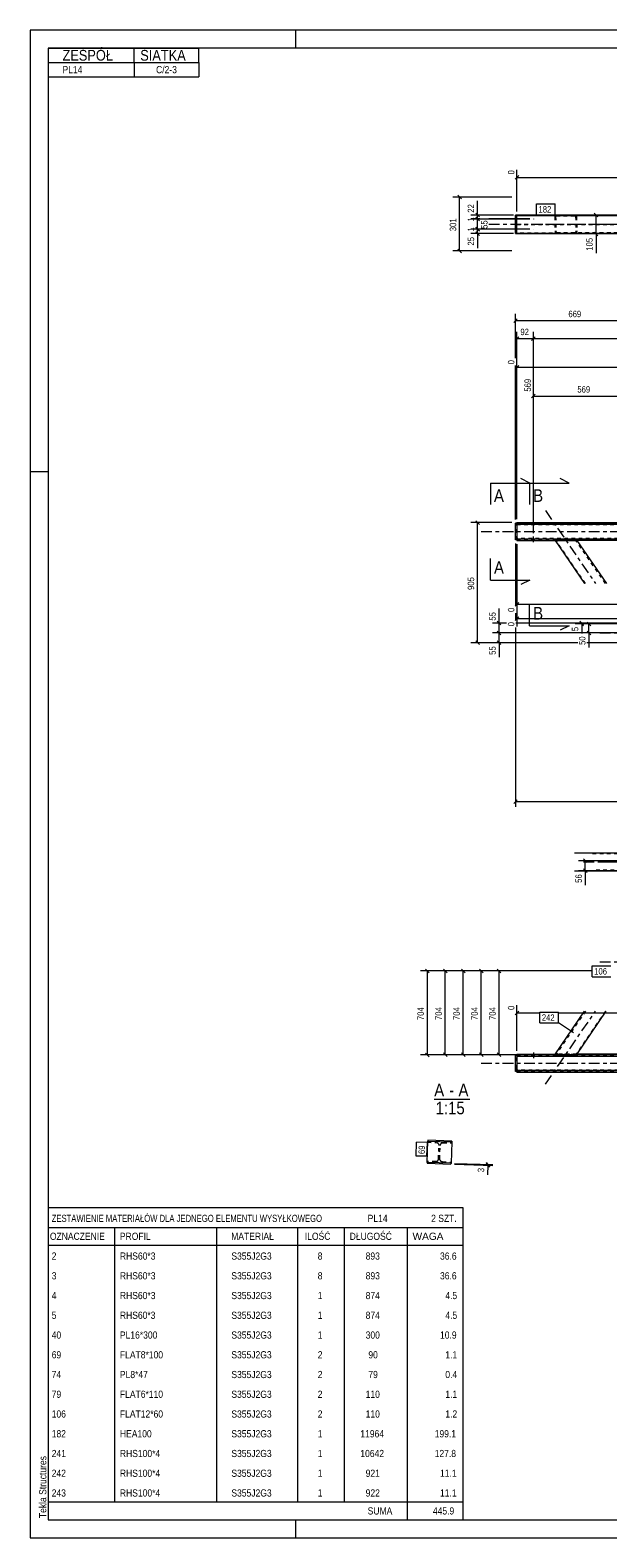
# Model space of a CAD drawing. Header units: millimetres. Extents: x 0 to 914, y 0 to 420.
# Tile 1 of 10: x 0 to 161, y 0 to 420. Entities that reach past the tile are written whole.
import ezdxf

# ---------------------------------------------------------------- set-up
doc = ezdxf.new("R2010")
doc.units = ezdxf.units.MM
for name, pattern in [('XKITLINE00', [0]), ('XKITLINE01', [4, 1, -1, 1, -1]), ('XKITLINE02', [4, 2, -2]), ('XKITLINE03', [6, 3, -1, 1, -1])]:
    doc.linetypes.add(name, pattern=pattern)
for name, color, linetype, lineweight in [('Arkusz rysunku', 3, 'Continuous', 0), ('Element', 2, 'Continuous', 0), ('Inny typ obiektu', 7, 'Continuous', 0), ('Przekrój', 7, 'Continuous', 0), ('Wymiar', 4, 'Continuous', 0), ('Znak elementu', 2, 'Continuous', 0), ('Śruba', 3, 'Continuous', 0)]:
    doc.layers.add(name, color=color, linetype=linetype, lineweight=lineweight)
doc.styles.add('ARIAL', font='ARIAL.TTF')

msp = doc.modelspace()

# ---------------------------------------------------------------- linework, layer by layer
at = {"layer": 'Arkusz rysunku', "linetype": 'XKITLINE00', "lineweight": 0}
for p, q in [((914, 420), (0, 420)), ((0, 420), (0, 0)), ((74, 415), (74, 420)), ((909, 415), (5, 415)), ((5, 415), (5, 5)), ((5, 297), (0, 297)), ((5, 5), (909, 5)), ((74, 0), (74, 5)), ((0, 0), (914, 0))]:
    msp.add_line(p, q, dxfattribs=at)
at = {"layer": 'Element', "linetype": 'XKITLINE03', "lineweight": 0}
for p, q in [((127.74, 365.91), (447.5, 365.91)), ((143.52, 365.97), (178.85, 365.98)), ((158.62, 365.98), (447.5, 365.98)), ((143.52, 286.18), (157.45, 265.83)), ((125.58, 280.33), (743.78, 280.33)), ((158.62, 252.08), (424.3, 252.08)), ((154.11, 188.34), (178.85, 188.33)), ((158.62, 188.33), (710.73, 188.33)), ((158.62, 160.43), (710.73, 160.43)), ((143.52, 126.36), (157.43, 146.68)), ((125.58, 132.22), (743.78, 132.22)), ((113.97, 107.44), (113.97, 107.44))]:
    msp.add_line(p, q, dxfattribs=at)
at = {"layer": 'Element', "linetype": 'XKITLINE00', "lineweight": 0}
for p, q in [((135.18, 363.34), (135.18, 368.48)), ((135.58, 368.48), (135.18, 368.48)), ((135.18, 368.33), (135.58, 368.33)), ((135.58, 368.48), (135.58, 368.47)), ((733.78, 368.48), (135.58, 368.48)), ((135.58, 368.33), (135.58, 368.48)), ((135.58, 368.47), (733.78, 368.47)), ((135.58, 363.33), (135.58, 368.34)), ((135.58, 368.34), (733.78, 368.34)), ((135.58, 368.33), (733.78, 368.33)), ((135.18, 363.34), (135.58, 363.34)), ((135.58, 363.33), (447.5, 363.33)), ((135.58, 282.65), (135.18, 282.65)), ((135.18, 278), (135.18, 282.65)), ((135.18, 282.5), (135.58, 282.5)), ((135.58, 282.8), (135.58, 282.25)), ((135.58, 282.8), (733.78, 282.8)), ((135.58, 282.65), (733.78, 282.65)), ((135.58, 282.5), (135.58, 278)), ((733.78, 282.25), (135.58, 282.25)), ((135.58, 278), (135.18, 278)), ((135.58, 278.25), (135.58, 277.85)), ((135.58, 278.25), (733.78, 278.25)), ((135.58, 277.85), (146.59, 277.85)), ((146.2, 277.85), (154.42, 265.83)), ((146.59, 277.85), (146.68, 277.85)), ((146.68, 277.85), (151.77, 277.85)), ((151.77, 277.85), (151.85, 277.85)), ((717.57, 277.85), (151.85, 277.85)), ((152.26, 277.85), (160.48, 265.83)), ((151.56, 190.84), (168.32, 190.83)), ((151.56, 185.84), (168.32, 185.83)), ((146.1, 134.55), (154.4, 146.68)), ((152.25, 134.68), (160.46, 146.68)), ((135.18, 129.89), (135.18, 134.55)), ((135.18, 134.55), (135.58, 134.55)), ((135.58, 134.14), (135.58, 134.7)), ((135.58, 134.7), (146.2, 134.7)), ((427.18, 134.54), (135.58, 134.54)), ((146.13, 134.55), (146.1, 134.55)), ((146.23, 134.54), (146.13, 134.55)), ((146.39, 134.54), (146.23, 134.54)), ((146.57, 134.54), (146.39, 134.54)), ((151.85, 134.54), (151.66, 134.54)), ((152.01, 134.54), (151.85, 134.54)), ((152.11, 134.55), (152.01, 134.54)), ((152.15, 134.55), (152.11, 134.55)), ((152.15, 134.55), (152.25, 134.68)), ((200.22, 134.7), (152.25, 134.7)), ((152.25, 134.68), (152.25, 134.68)), ((135.18, 134.39), (135.58, 134.39)), ((135.58, 134.39), (135.58, 129.89)), ((135.58, 134.14), (733.78, 134.14)), ((135.58, 129.89), (135.18, 129.89)), ((135.58, 129.74), (135.58, 130.14)), ((733.78, 130.14), (135.58, 130.14)), ((135.58, 129.74), (733.78, 129.74)), ((110.54, 104.54), (110.73, 110.54)), ((110.74, 110.74), (110.73, 110.54)), ((110.73, 110.54), (117.4, 110.33)), ((117.4, 110.53), (110.74, 110.74)), ((117.4, 110.33), (117.21, 104.33)), ((117.4, 110.53), (117.4, 110.33)), ((110.54, 104.54), (110.54, 104.34)), ((117.21, 104.33), (110.54, 104.54)), ((110.54, 104.34), (117.2, 104.13)), ((117.21, 104.33), (117.2, 104.13))]:
    msp.add_line(p, q, dxfattribs=at)
at = {"layer": 'Element', "linetype": 'XKITLINE01', "lineweight": 0}
for p, q in [((135.58, 368.34), (135.58, 368.48)), ((135.58, 363.34), (135.58, 368.48)), ((135.58, 365.99), (447.5, 365.99)), ((135.58, 365.83), (447.5, 365.83)), ((146.13, 368.22), (146.1, 368.07)), ((146.1, 368.07), (146.19, 363.87)), ((146.23, 368.35), (146.13, 368.22)), ((146.39, 368.44), (146.23, 368.35)), ((146.34, 368.07), (146.36, 368.15)), ((146.34, 368.07), (146.43, 363.87)), ((146.36, 368.15), (146.41, 368.21)), ((146.57, 368.47), (146.39, 368.44)), ((146.41, 368.21), (146.48, 368.25)), ((146.48, 368.25), (146.58, 368.27)), ((151.66, 368.47), (146.57, 368.47)), ((175.75, 368.28), (146.58, 368.27)), ((146.58, 368.27), (151.67, 368.27)), ((175.75, 368.48), (151.66, 368.47)), ((151.85, 368.44), (151.66, 368.47)), ((151.67, 368.27), (151.76, 368.26)), ((151.76, 368.26), (151.84, 368.21)), ((151.84, 368.21), (151.89, 368.15)), ((152.01, 368.35), (151.85, 368.44)), ((151.89, 368.15), (151.91, 368.07)), ((151.91, 368.07), (152, 363.87)), ((152.11, 368.22), (152.01, 368.35)), ((152.15, 368.07), (152.11, 368.22)), ((152.15, 368.07), (152.25, 363.87)), ((135.18, 363.48), (135.58, 363.48)), ((135.58, 363.48), (447.5, 363.48)), ((447.5, 363.47), (135.58, 363.47)), ((135.58, 363.34), (447.5, 363.34)), ((146.19, 363.87), (146.23, 363.72)), ((146.23, 363.72), (146.34, 363.59)), ((146.34, 363.59), (146.5, 363.5)), ((146.45, 363.79), (146.43, 363.87)), ((146.5, 363.73), (146.45, 363.79)), ((146.58, 363.68), (146.5, 363.73)), ((146.5, 363.5), (146.68, 363.47)), ((146.68, 363.67), (146.58, 363.68)), ((146.68, 363.67), (175.75, 363.68)), ((146.68, 363.47), (175.75, 363.48)), ((151.86, 363.69), (151.77, 363.67)), ((151.77, 363.47), (151.96, 363.5)), ((151.94, 363.73), (151.86, 363.69)), ((151.99, 363.79), (151.94, 363.73)), ((151.96, 363.5), (152.11, 363.59)), ((152, 363.87), (151.99, 363.79)), ((152.11, 363.59), (152.21, 363.72)), ((152.21, 363.72), (152.25, 363.87)), ((135.58, 282.65), (135.58, 282.4)), ((135.58, 278), (135.58, 282.65)), ((135.58, 282.4), (733.78, 282.4)), ((135.58, 282.3), (733.78, 282.3)), ((135.58, 282.25), (135.58, 278.31)), ((135.58, 282.25), (135.58, 281.96)), ((135.58, 278.16), (135.18, 278.16)), ((135.58, 278.41), (135.58, 278.25)), ((733.78, 278.41), (135.58, 278.41)), ((733.78, 278.35), (135.58, 278.35)), ((135.58, 278.01), (733.78, 278.01)), ((146.13, 278), (146.1, 277.99)), ((146.1, 277.99), (146.2, 277.85)), ((146.19, 277.86), (146.1, 277.99)), ((146.23, 278), (146.13, 278)), ((146.19, 277.86), (146.23, 277.86)), ((146.39, 278.01), (146.23, 278)), ((146.23, 277.86), (146.34, 277.85)), ((146.34, 277.99), (146.36, 278)), ((154.66, 265.83), (146.34, 277.99)), ((146.34, 277.99), (146.43, 277.86)), ((146.34, 277.85), (146.5, 277.85)), ((146.36, 278), (146.41, 278)), ((146.57, 278.01), (146.39, 278.01)), ((146.41, 278), (146.48, 278)), ((146.45, 277.86), (146.43, 277.86)), ((146.5, 277.86), (146.45, 277.86)), ((146.48, 278), (146.58, 278)), ((146.58, 277.86), (146.5, 277.86)), ((146.5, 277.85), (146.59, 277.85)), ((146.57, 278.01), (151.66, 278.01)), ((146.58, 278), (151.67, 278)), ((146.68, 277.86), (146.58, 277.86)), ((151.85, 277.85), (146.59, 277.85)), ((146.68, 277.86), (151.77, 277.86)), ((151.85, 278.01), (151.66, 278.01)), ((151.67, 278), (151.76, 278)), ((151.76, 278), (151.84, 278)), ((151.86, 277.86), (151.77, 277.86)), ((151.84, 278), (151.89, 278)), ((152.01, 278), (151.85, 278.01)), ((151.85, 277.85), (151.96, 277.85)), ((151.94, 277.86), (151.86, 277.86)), ((151.89, 278), (151.91, 277.99)), ((152, 277.86), (151.91, 277.99)), ((151.99, 277.86), (151.94, 277.86)), ((151.96, 277.85), (152.11, 277.85)), ((152, 277.86), (151.99, 277.86)), ((160.24, 265.83), (152, 277.86)), ((152.11, 278), (152.01, 278)), ((152.15, 277.99), (152.11, 278)), ((152.11, 277.85), (152.21, 277.86)), ((152.25, 277.86), (152.15, 277.99)), ((152.21, 277.86), (152.25, 277.86)), ((152.25, 277.86), (152.26, 277.85)), ((156.65, 190.63), (175.75, 190.63)), ((168.62, 186.03), (156.65, 186.03)), ((154.64, 146.68), (146.34, 134.55)), ((160.21, 146.68), (152, 134.68)), ((135.18, 134.55), (135.18, 134.39)), ((135.58, 134.55), (135.58, 134.39)), ((146.1, 134.55), (146.19, 134.68)), ((146.19, 134.68), (146.23, 134.69)), ((152.25, 134.7), (146.2, 134.7)), ((146.23, 134.69), (146.34, 134.69)), ((146.34, 134.69), (146.5, 134.69)), ((146.34, 134.55), (146.43, 134.68)), ((146.34, 134.55), (146.36, 134.55)), ((146.36, 134.55), (146.41, 134.55)), ((146.41, 134.55), (146.48, 134.54)), ((146.45, 134.69), (146.43, 134.68)), ((146.5, 134.69), (146.45, 134.69)), ((146.48, 134.54), (146.58, 134.54)), ((146.5, 134.69), (146.68, 134.7)), ((146.58, 134.69), (146.5, 134.69)), ((146.57, 134.54), (151.66, 134.54)), ((146.68, 134.69), (146.58, 134.69)), ((146.58, 134.54), (151.67, 134.54)), ((146.68, 134.7), (151.77, 134.7)), ((146.68, 134.69), (151.77, 134.69)), ((151.67, 134.54), (151.76, 134.54)), ((151.76, 134.54), (151.84, 134.55)), ((151.77, 134.7), (151.96, 134.69)), ((151.86, 134.69), (151.77, 134.69)), ((151.84, 134.55), (151.89, 134.55)), ((151.94, 134.69), (151.86, 134.69)), ((151.89, 134.55), (151.91, 134.55)), ((152, 134.68), (151.91, 134.55)), ((151.99, 134.69), (151.94, 134.69)), ((151.96, 134.69), (152.11, 134.69)), ((152, 134.68), (151.99, 134.69)), ((152.11, 134.69), (152.21, 134.69)), ((152.21, 134.69), (152.25, 134.68)), ((135.58, 134.3), (733.78, 134.3)), ((135.58, 130.81), (135.58, 134.24)), ((135.58, 134.19), (733.78, 134.19)), ((135.58, 130.14), (135.58, 130.82)), ((135.58, 130.24), (135.58, 130.3)), ((135.58, 130.3), (733.78, 130.3)), ((733.78, 130.24), (135.58, 130.24)), ((135.18, 130.05), (135.58, 130.05)), ((135.58, 129.9), (733.78, 129.9)), ((110.73, 110.54), (110.72, 110.21)), ((110.72, 110.21), (113.09, 110.13)), ((113.09, 110.13), (113.39, 110.06)), ((113.74, 105.58), (113.86, 109.31)), ((113.81, 109.62), (113.86, 109.31)), ((114.08, 105.57), (114.2, 109.3)), ((114.2, 109.3), (114.27, 109.6)), ((114.71, 110.02), (115.02, 110.07)), ((115.02, 110.07), (117.39, 110)), ((117.4, 110.33), (117.39, 110)), ((113.74, 105.58), (113.67, 105.27)), ((114.13, 105.26), (114.08, 105.57)), ((110.55, 104.88), (110.54, 104.54)), ((112.92, 104.8), (110.55, 104.88)), ((113.23, 104.85), (112.92, 104.8)), ((114.85, 104.74), (114.55, 104.81)), ((114.85, 104.74), (117.22, 104.67)), ((117.22, 104.67), (117.21, 104.33))]:
    msp.add_line(p, q, dxfattribs=at)
for centre, start, end in [((113.06, 109.33), 20.6923, 65.6923), ((115, 109.27), 110.6923, 155.6923), ((112.95, 105.6), 290.6923, 335.6923), ((114.88, 105.54), 200.6923, 245.6923)]:
    msp.add_arc(centre, 0.8, start, end, dxfattribs=at)
at = {"layer": 'Inny typ obiektu', "linetype": 'XKITLINE00', "lineweight": 0}
for p, q in [((5, 415), (47, 415)), ((5, 415), (5, 411)), ((29, 411), (29, 415)), ((47, 411), (47, 415)), ((5, 411), (47, 411)), ((5, 411), (5, 407)), ((29, 411), (29, 407)), ((47, 411), (47, 407)), ((5, 407), (47, 407)), ((112.54, 122.24), (122.42, 122.24)), ((5, 92), (5, 86.5)), ((5, 92), (120.5, 92)), ((120.5, 92), (120.5, 86.5)), ((5, 86.5), (5, 81.5)), ((5, 86.5), (120.5, 86.5)), ((23.5, 86.5), (23.5, 81.5)), ((52, 81.5), (52, 86.5)), ((74.5, 86.5), (74.5, 81.5)), ((87.5, 86.5), (87.5, 81.5)), ((105, 86.5), (105, 81.5)), ((120.5, 86.5), (120.5, 81.5)), ((5, 81.5), (120.5, 81.5)), ((5, 81.5), (5, 76)), ((23.5, 81.5), (23.5, 76)), ((52, 76), (52, 81.5)), ((74.5, 81.5), (74.5, 76)), ((87.5, 81.5), (87.5, 76)), ((105, 81.5), (105, 76)), ((120.5, 81.5), (120.5, 76)), ((5, 76), (5, 70.5)), ((23.5, 76), (23.5, 70.5)), ((52, 70.5), (52, 76)), ((74.5, 76), (74.5, 70.5)), ((87.5, 76), (87.5, 70.5)), ((105, 76), (105, 70.5)), ((120.5, 76), (120.5, 70.5)), ((5, 70.5), (5, 65)), ((23.5, 70.5), (23.5, 65)), ((52, 65), (52, 70.5)), ((74.5, 70.5), (74.5, 65)), ((87.5, 70.5), (87.5, 65)), ((105, 70.5), (105, 65)), ((120.5, 70.5), (120.5, 65)), ((5, 65), (5, 59.5)), ((23.5, 65), (23.5, 59.5)), ((52, 59.5), (52, 65)), ((74.5, 65), (74.5, 59.5)), ((87.5, 65), (87.5, 59.5)), ((105, 65), (105, 59.5)), ((120.5, 65), (120.5, 59.5)), ((5, 59.5), (5, 54)), ((23.5, 59.5), (23.5, 54)), ((52, 54), (52, 59.5)), ((74.5, 59.5), (74.5, 54)), ((87.5, 59.5), (87.5, 54)), ((105, 59.5), (105, 54)), ((120.5, 59.5), (120.5, 54)), ((5, 54), (5, 48.5)), ((23.5, 54), (23.5, 48.5)), ((52, 48.5), (52, 54)), ((74.5, 54), (74.5, 48.5)), ((87.5, 54), (87.5, 48.5)), ((105, 54), (105, 48.5)), ((120.5, 54), (120.5, 48.5)), ((5, 48.5), (5, 43)), ((23.5, 48.5), (23.5, 43)), ((52, 43), (52, 48.5)), ((74.5, 48.5), (74.5, 43)), ((87.5, 48.5), (87.5, 43)), ((105, 48.5), (105, 43)), ((120.5, 48.5), (120.5, 43)), ((5, 43), (5, 37.5)), ((23.5, 43), (23.5, 37.5)), ((52, 37.5), (52, 43)), ((74.5, 43), (74.5, 37.5)), ((87.5, 43), (87.5, 37.5)), ((105, 43), (105, 37.5)), ((120.5, 43), (120.5, 37.5)), ((5, 37.5), (5, 32)), ((23.5, 37.5), (23.5, 32)), ((52, 32), (52, 37.5)), ((74.5, 37.5), (74.5, 32)), ((87.5, 37.5), (87.5, 32)), ((105, 37.5), (105, 32)), ((120.5, 37.5), (120.5, 32)), ((5, 32), (5, 26.5)), ((23.5, 32), (23.5, 26.5)), ((52, 26.5), (52, 32)), ((74.5, 32), (74.5, 26.5)), ((87.5, 32), (87.5, 26.5)), ((105, 32), (105, 26.5)), ((120.5, 32), (120.5, 26.5)), ((5, 26.5), (5, 21)), ((23.5, 26.5), (23.5, 21)), ((52, 21), (52, 26.5)), ((74.5, 26.5), (74.5, 21)), ((87.5, 26.5), (87.5, 21)), ((105, 26.5), (105, 21)), ((120.5, 26.5), (120.5, 21)), ((5, 21), (5, 15.5)), ((23.5, 21), (23.5, 15.5)), ((52, 15.5), (52, 21)), ((74.5, 21), (74.5, 15.5)), ((87.5, 21), (87.5, 15.5)), ((105, 21), (105, 15.5)), ((120.5, 21), (120.5, 15.5)), ((5, 15.5), (5, 10)), ((23.5, 15.5), (23.5, 10)), ((52, 10), (52, 15.5)), ((74.5, 15.5), (74.5, 10)), ((87.5, 15.5), (87.5, 10)), ((105, 15.5), (105, 10)), ((120.5, 15.5), (120.5, 10)), ((5, 10), (5, 5)), ((5, 10), (120.5, 10)), ((105, 10), (105, 5)), ((120.5, 10), (120.5, 5)), ((5, 5), (120.5, 5))]:
    msp.add_line(p, q, dxfattribs=at)
at = {"layer": 'Przekrój', "linetype": 'XKITLINE00', "lineweight": 0}
for p, q in [((139.18, 293.84), (136.68, 295.09)), ((150.09, 293.84), (147.59, 295.09)), ((128.18, 293.84), (128.18, 287.84)), ((128.18, 293.84), (134.18, 293.84)), ((134.18, 293.84), (139.18, 293.84)), ((139.09, 293.84), (139.09, 287.84)), ((139.09, 293.84), (145.09, 293.84)), ((145.09, 293.84), (150.09, 293.84)), ((128.18, 266.82), (128.18, 272.82)), ((128.18, 266.82), (134.18, 266.82)), ((134.18, 266.82), (139.18, 266.82)), ((139.18, 266.82), (136.68, 265.57)), ((139.09, 254.06), (139.09, 260.06)), ((139.09, 254.06), (145.09, 254.06)), ((145.09, 254.06), (150.09, 254.06)), ((150.09, 254.06), (147.59, 252.81))]:
    msp.add_line(p, q, dxfattribs=at)
at = {"layer": 'Wymiar', "linetype": 'XKITLINE00', "lineweight": 0}
for p, q in [((136.08, 379.49), (135.07, 378.47)), ((135.58, 369.48), (135.58, 381.13)), ((135.58, 378.98), (435.07, 378.98)), ((119.11, 374.01), (120.13, 372.99)), ((134.18, 373.5), (117.76, 373.5)), ((119.62, 358.49), (119.62, 373.5)), ((124.62, 368.47), (124.62, 372.49)), ((124.62, 368.47), (124.62, 372.49)), ((134.58, 368.47), (122.76, 368.47)), ((125.22, 367.4), (122.76, 367.4)), ((125.22, 367.35), (122.76, 367.35)), ((125.22, 367.4), (124.02, 367.4)), ((139.18, 367.35), (124.02, 367.35)), ((124.11, 368.98), (125.13, 367.96)), ((124.11, 367.91), (125.13, 366.89)), ((124.11, 367.91), (125.13, 366.89)), ((124.11, 367.86), (125.13, 366.84)), ((124.11, 367.86), (125.13, 366.84)), ((124.62, 367.4), (124.62, 368.47)), ((124.62, 367.35), (124.62, 367.4)), ((124.62, 364.6), (124.62, 367.35)), ((139.18, 367.4), (127.74, 367.4)), ((139.18, 367.4), (127.74, 367.4)), ((139.18, 367.35), (127.74, 367.35)), ((167.62, 368.48), (155.76, 368.48)), ((157.11, 368.99), (158.13, 367.97)), ((157.62, 363.23), (157.62, 368.48)), ((125.22, 364.6), (122.76, 364.6)), ((125.22, 364.55), (122.76, 364.55)), ((134.58, 363.33), (122.76, 363.33)), ((139.18, 364.6), (124.02, 364.6)), ((125.22, 364.55), (124.02, 364.55)), ((124.11, 365.11), (125.13, 364.09)), ((124.11, 365.11), (125.13, 364.09)), ((124.11, 365.06), (125.13, 364.04)), ((124.11, 365.06), (125.13, 364.04)), ((124.11, 363.84), (125.13, 362.82)), ((124.62, 364.55), (124.62, 364.6)), ((124.62, 363.33), (124.62, 364.55)), ((124.62, 363.33), (124.62, 359.31)), ((124.62, 363.33), (124.62, 359.31)), ((139.18, 364.6), (127.74, 364.6)), ((139.18, 364.55), (127.74, 364.55)), ((139.18, 364.55), (127.74, 364.55)), ((167.32, 363.23), (155.76, 363.23)), ((157.11, 363.74), (158.13, 362.72)), ((157.62, 363.23), (157.62, 357.87)), ((157.62, 363.23), (157.62, 357.87)), ((134.18, 358.49), (117.76, 358.49)), ((119.11, 359), (120.13, 357.98)), ((135.18, 328.59), (135.18, 340.94)), ((135.68, 339.59), (134.67, 338.57)), ((135.18, 339.08), (168.62, 339.08)), ((136.08, 334.59), (135.07, 333.57)), ((135.58, 283.8), (135.58, 335.94)), ((135.58, 334.08), (140.18, 334.08)), ((140.68, 334.59), (139.67, 333.57)), ((140.68, 334.59), (139.67, 333.57)), ((140.18, 279.92), (140.18, 335.94)), ((140.18, 279.92), (140.18, 335.94)), ((140.18, 334.08), (733.78, 334.08)), ((135.58, 283.8), (135.58, 328.23)), ((136.08, 326.59), (135.07, 325.57)), ((135.18, 283.65), (135.18, 326.54)), ((135.58, 326.08), (435.07, 326.08)), ((140.18, 279.92), (140.18, 323.7)), ((140.68, 318.59), (139.67, 317.57)), ((140.18, 318.08), (168.62, 318.08)), ((134.18, 282.8), (122.76, 282.8)), ((124.11, 283.31), (125.13, 282.3)), ((124.62, 249.33), (124.62, 282.8)), ((135.18, 277), (135.18, 259.62)), ((135.58, 276.85), (135.58, 253.92)), ((135.58, 276.85), (135.58, 257.92)), ((136.08, 260.59), (135.07, 259.57)), ((130.62, 254.83), (130.62, 258.85)), ((130.62, 254.83), (130.62, 258.85)), ((136.08, 256.59), (135.07, 255.57)), ((135.18, 257.56), (135.18, 255.62)), ((135.58, 260.08), (433.18, 260.08)), ((132.7, 254.83), (128.76, 254.83)), ((165.57, 252.08), (128.76, 252.08)), ((165.57, 252.08), (128.76, 252.08)), ((130.11, 255.34), (131.13, 254.32)), ((130.11, 252.59), (131.13, 251.57)), ((130.11, 252.59), (131.13, 251.57)), ((130.62, 252.08), (130.62, 254.83)), ((130.62, 249.33), (130.62, 252.08)), ((135.18, 253.56), (135.18, 203.64)), ((164.32, 254.83), (135.22, 254.83)), ((135.58, 256.08), (427.18, 256.08)), ((164.32, 254.83), (151.76, 254.83)), ((167.62, 254.58), (151.76, 254.58)), ((153.11, 255.34), (154.13, 254.32)), ((153.11, 255.09), (154.13, 254.07)), ((153.62, 254.58), (153.62, 254.83)), ((153.62, 254.58), (153.62, 251.89)), ((153.62, 254.58), (153.62, 251.89)), ((167.62, 254.58), (153.76, 254.58)), ((165.57, 252.08), (153.76, 252.08)), ((155.11, 255.09), (156.13, 254.07)), ((155.11, 252.59), (156.13, 251.57)), ((155.62, 252.08), (155.62, 254.58)), ((155.62, 252.08), (155.62, 248.06)), ((155.62, 252.08), (155.62, 248.06)), ((134.18, 249.33), (122.76, 249.33)), ((124.11, 249.84), (125.13, 248.82)), ((152.5, 249.33), (128.76, 249.33)), ((130.11, 249.84), (131.13, 248.82)), ((130.62, 249.33), (130.62, 245.31)), ((130.62, 249.33), (130.62, 245.31)), ((164.32, 249.33), (155.02, 249.33)), ((135.68, 205.59), (134.67, 204.57)), ((135.18, 205.08), (734.18, 205.08)), ((154.11, 189.14), (155.13, 188.12)), ((164.32, 188.63), (152.76, 188.63)), ((167.62, 185.83), (152.76, 185.83)), ((154.11, 186.34), (155.13, 185.32)), ((154.62, 185.83), (154.62, 188.63)), ((154.62, 185.83), (154.62, 181.81)), ((154.62, 185.83), (154.62, 181.81)), ((156.49, 157.93), (108.76, 157.93)), ((110.11, 158.44), (111.13, 157.42)), ((110.62, 134.54), (110.62, 157.93)), ((156.49, 157.93), (113.76, 157.93)), ((115.11, 158.44), (116.13, 157.42)), ((115.62, 134.57), (115.62, 157.93)), ((156.49, 157.93), (118.76, 157.93)), ((120.11, 158.44), (121.13, 157.42)), ((120.62, 134.57), (120.62, 157.93)), ((156.49, 157.93), (123.76, 157.93)), ((125.11, 158.44), (126.13, 157.42)), ((125.62, 134.57), (125.62, 157.93)), ((156.49, 157.93), (128.76, 157.93)), ((130.11, 158.44), (131.13, 157.42)), ((130.62, 134.57), (130.62, 157.93)), ((135.58, 135.7), (135.58, 148.39)), ((136.08, 146.75), (135.07, 145.73)), ((135.58, 146.24), (141.91, 146.24)), ((147.11, 146.24), (203.37, 146.24)), ((151.15, 134.54), (108.76, 134.54)), ((110.11, 135.05), (111.13, 134.03)), ((207.53, 134.57), (113.76, 134.57)), ((115.11, 135.08), (116.13, 134.06)), ((265.09, 134.57), (118.76, 134.57)), ((120.11, 135.08), (121.13, 134.06)), ((322.66, 134.57), (123.76, 134.57)), ((125.11, 135.08), (126.13, 134.06)), ((380.22, 134.57), (128.76, 134.57)), ((130.11, 135.08), (131.13, 134.06)), ((118.2, 104.1), (128.89, 103.76)), ((118.21, 104.3), (128.89, 103.96)), ((126.96, 104.53), (127.95, 103.48)), ((126.96, 104.33), (127.94, 103.28)), ((127.45, 103.81), (127.36, 101.13)), ((127.45, 103.81), (127.36, 101.13)), ((127.45, 103.81), (127.45, 104.01))]:
    msp.add_line(p, q, dxfattribs=at)
at = {"layer": 'Znak elementu', "linetype": 'XKITLINE00', "lineweight": 0}
for p, q in [((140.98, 371.58), (146.18, 371.58)), ((140.98, 368.58), (140.98, 371.58)), ((146.18, 368.58), (146.18, 371.58)), ((140.98, 368.58), (146.18, 368.58)), ((156.49, 159.32), (161.69, 159.32)), ((156.49, 156.32), (156.49, 159.32)), ((156.49, 156.32), (161.69, 156.32)), ((141.91, 146.43), (147.11, 146.43)), ((141.91, 143.43), (141.91, 146.43)), ((141.91, 143.43), (147.11, 143.43)), ((147.11, 143.43), (147.11, 146.43)), ((151.36, 140.69), (147.11, 143.43)), ((107.5, 106.37), (107.62, 110.24)), ((110.62, 110.14), (107.62, 110.24)), ((110.5, 106.28), (110.62, 110.14)), ((110.5, 106.28), (107.5, 106.37))]:
    msp.add_line(p, q, dxfattribs=at)
at = {"layer": 'Śruba', "linetype": 'XKITLINE02', "lineweight": 0}
for p, q in [((140.18, 367.4), (140.18, 367.35)), ((140.18, 364.6), (140.18, 364.55))]:
    msp.add_line(p, q, dxfattribs=at)
at = {"layer": 'Śruba', "linetype": 'XKITLINE00', "lineweight": 0}
for p, q in [((140.18, 277.42), (140.18, 278.92)), ((140.18, 277.34), (140.18, 278.83)), ((140.18, 135.21), (140.18, 133.71)), ((140.18, 135.12), (140.18, 133.62))]:
    msp.add_line(p, q, dxfattribs=at)

# ---------------------------------------------------------------- texts
at = {"layer": 'Arkusz rysunku', "style": 'ARIAL', "width": 0.85}
msp.add_text('Tekla Structures', height=2, rotation=90, dxfattribs=at).set_placement((4.5, 5.5))
at = {"layer": 'Inny typ obiektu', "style": 'ARIAL'}
for s, height, width, p in [('ZESPÓŁ', 3, 0.85, (9, 411.5)), ('SIATKA', 3, 0.85, (30.66, 411.5)), ('PL14', 2, 0.85, (9, 408)), ('C/2-3', 2, 0.85, (35.07, 408)), ('A', 3.5, 0.85, (112.54, 122.99)), ('A', 3.5, 0.85, (119.3, 122.99)), ('-', 3.5, 0.85, (116.7, 122.99)), ('1:15', 3.5, 0.85, (112.93, 117.99)), ('ZESTAWIENIE MATERIAŁÓW DLA JEDNEGO ELEMENTU WYSYŁKOWEGO', 2, 0.765, (6, 88)), ('PL14', 2, 0.85, (94, 88)), ('2', 2, 0.85, (111.69, 88)), (' SZT.', 2, 0.85, (113, 88)), ('OZNACZENIE', 2, 0.85, (5.5, 83)), ('PROFIL', 2, 0.85, (25, 83)), ('MATERIAŁ', 2, 0.85, (56, 83)), ('ILOŚĆ', 2, 0.85, (76.5, 83)), ('DŁUGOŚĆ', 2, 0.85, (89, 83)), ('WAGA', 2, 1.008832, (106.5, 83)), ('2', 2, 0.85, (6, 77.5)), ('RHS60*3', 2, 0.85, (25, 77.5)), ('S355J2G3', 2, 0.85, (56.04, 77.5)), ('8', 2, 0.85, (80.09, 77.5)), ('893', 2, 0.85, (93.44, 77.5)), ('36.6', 2, 0.85, (114.15, 77.5)), ('3', 2, 0.85, (6, 72)), ('RHS60*3', 2, 0.85, (25, 72)), ('S355J2G3', 2, 0.85, (56.04, 72)), ('8', 2, 0.85, (80.09, 72)), ('893', 2, 0.85, (93.44, 72)), ('36.6', 2, 0.85, (114.15, 72)), ('4', 2, 0.85, (6, 66.5)), ('RHS60*3', 2, 0.85, (25, 66.5)), ('S355J2G3', 2, 0.85, (56.04, 66.5)), ('1', 2, 0.85, (80.09, 66.5)), ('874', 2, 0.85, (93.44, 66.5)), ('4.5', 2, 0.85, (115.63, 66.5)), ('5', 2, 0.85, (6, 61)), ('RHS60*3', 2, 0.85, (25, 61)), ('S355J2G3', 2, 0.85, (56.04, 61)), ('1', 2, 0.85, (80.09, 61)), ('874', 2, 0.85, (93.44, 61)), ('4.5', 2, 0.85, (115.63, 61)), ('40', 2, 0.85, (6, 55.5)), ('PL16*300', 2, 0.85, (25, 55.5)), ('S355J2G3', 2, 0.85, (56.04, 55.5)), ('1', 2, 0.85, (80.09, 55.5)), ('300', 2, 0.85, (93.44, 55.5)), ('10.9', 2, 0.85, (114.15, 55.5)), ('69', 2, 0.85, (6, 50)), ('FLAT8*100', 2, 0.85, (25, 50)), ('S355J2G3', 2, 0.85, (56.04, 50)), ('2', 2, 0.85, (80.09, 50)), ('90', 2, 0.85, (94.19, 50)), ('1.1', 2, 0.85, (115.63, 50)), ('74', 2, 0.85, (6, 44.5)), ('PL8*47', 2, 0.85, (25, 44.5)), ('S355J2G3', 2, 0.85, (56.04, 44.5)), ('2', 2, 0.85, (80.09, 44.5)), ('79', 2, 0.85, (94.19, 44.5)), ('0.4', 2, 0.85, (115.63, 44.5)), ('79', 2, 0.85, (6, 39)), ('FLAT6*110', 2, 0.85, (25, 39)), ('S355J2G3', 2, 0.85, (56.04, 39)), ('2', 2, 0.85, (80.09, 39)), ('110', 2, 0.85, (93.44, 39)), ('1.1', 2, 0.85, (115.63, 39)), ('106', 2, 0.85, (6, 33.5)), ('FLAT12*60', 2, 0.85, (25, 33.5)), ('S355J2G3', 2, 0.85, (56.04, 33.5)), ('2', 2, 0.85, (80.09, 33.5)), ('110', 2, 0.85, (93.44, 33.5)), ('1.2', 2, 0.85, (115.63, 33.5)), ('182', 2, 0.85, (6, 28)), ('HEA100', 2, 0.85, (25, 28)), ('S355J2G3', 2, 0.85, (56.04, 28)), ('1', 2, 0.85, (80.09, 28)), ('11964', 2, 0.85, (91.96, 28)), ('199.1', 2, 0.85, (112.67, 28)), ('241', 2, 0.85, (6, 22.5)), ('RHS100*4', 2, 0.85, (25, 22.5)), ('S355J2G3', 2, 0.85, (56.04, 22.5)), ('1', 2, 0.85, (80.09, 22.5)), ('10642', 2, 0.85, (91.96, 22.5)), ('127.8', 2, 0.85, (112.67, 22.5)), ('242', 2, 0.85, (6, 17)), ('RHS100*4', 2, 0.85, (25, 17)), ('S355J2G3', 2, 0.85, (56.04, 17)), ('1', 2, 0.85, (80.09, 17)), ('921', 2, 0.85, (93.44, 17)), ('11.1', 2, 0.85, (114.15, 17)), ('243', 2, 0.85, (6, 11.5)), ('RHS100*4', 2, 0.85, (25, 11.5)), ('S355J2G3', 2, 0.85, (56.04, 11.5)), ('1', 2, 0.85, (80.09, 11.5)), ('922', 2, 0.85, (93.44, 11.5)), ('11.1', 2, 0.85, (114.15, 11.5)), ('SUMA', 2, 0.85, (94, 6.5)), ('445.9', 2, 0.85, (112.17, 6.5))]:
    msp.add_text(s, height=height, dxfattribs=dict(at, width=width)).set_placement(p)
at = {"layer": 'Przekrój', "style": 'ARIAL', "width": 0.85}
for s, p in [('A', (129.18, 288.59)), ('B', (140.09, 288.59)), ('A', (129.18, 268.57)), ('B', (140.09, 255.81))]:
    msp.add_text(s, height=3.5, dxfattribs=at).set_placement(p)
at = {"layer": 'Wymiar', "style": 'ARIAL', "width": 0.85}
for s, rotation, p in [('0', 90.0002, (134.86, 379.8)), ('22', 90.0002, (123.66, 369.14)), ('301', 90.0002, (118.66, 363.99)), ('1', 90.0002, (123.66, 366.71)), ('55', 90.0002, (127.38, 364.64)), ('25', 90.0002, (123.66, 359.99)), ('1', 90.0002, (123.66, 363.91)), ('105', 90.0002, (156.66, 358.55)), ('0', 90.0002, (134.86, 326.9)), ('569', 90.0002, (139.46, 319.3)), ('905', 90.0002, (123.66, 264.06)), ('55', 90.0002, (129.66, 255.5)), ('0', 90.0002, (134.86, 257.92)), ('0', 90.0002, (134.86, 253.92)), ('5', 90.0002, (152.66, 252.57)), ('55', 90.0002, (129.66, 245.98)), ('50', 90.0002, (154.66, 248.73)), ('56', 90.0002, (153.66, 182.48)), ('704', 90.0002, (109.66, 144.23)), ('704', 90.0002, (114.66, 144.25)), ('704', 90.0002, (119.66, 144.25)), ('704', 90.0002, (124.66, 144.25)), ('704', 90.0002, (129.66, 144.25)), ('0', 90.0002, (134.86, 147.06)), ('3', 88.1897, (126.43, 101.83))]:
    msp.add_text(s, height=1.8, rotation=rotation, dxfattribs=at).set_placement(p)
for s, p in [('669', (149.9, 340.04)), ('92', (136.54, 335.04)), ('569', (152.4, 319.04))]:
    msp.add_text(s, height=1.8, dxfattribs=at).set_placement(p)
at = {"layer": 'Znak elementu', "style": 'ARIAL', "width": 0.85}
for s, p in [('182', (141.58, 369.18)), ('106', (157.09, 156.92)), ('242', (142.51, 144.03))]:
    msp.add_text(s, height=1.8, dxfattribs=at).set_placement(p)
msp.add_text('69', height=1.8, rotation=88.1897, dxfattribs=at).set_placement((109.92, 106.89))

doc.saveas('drawing.dxf')
